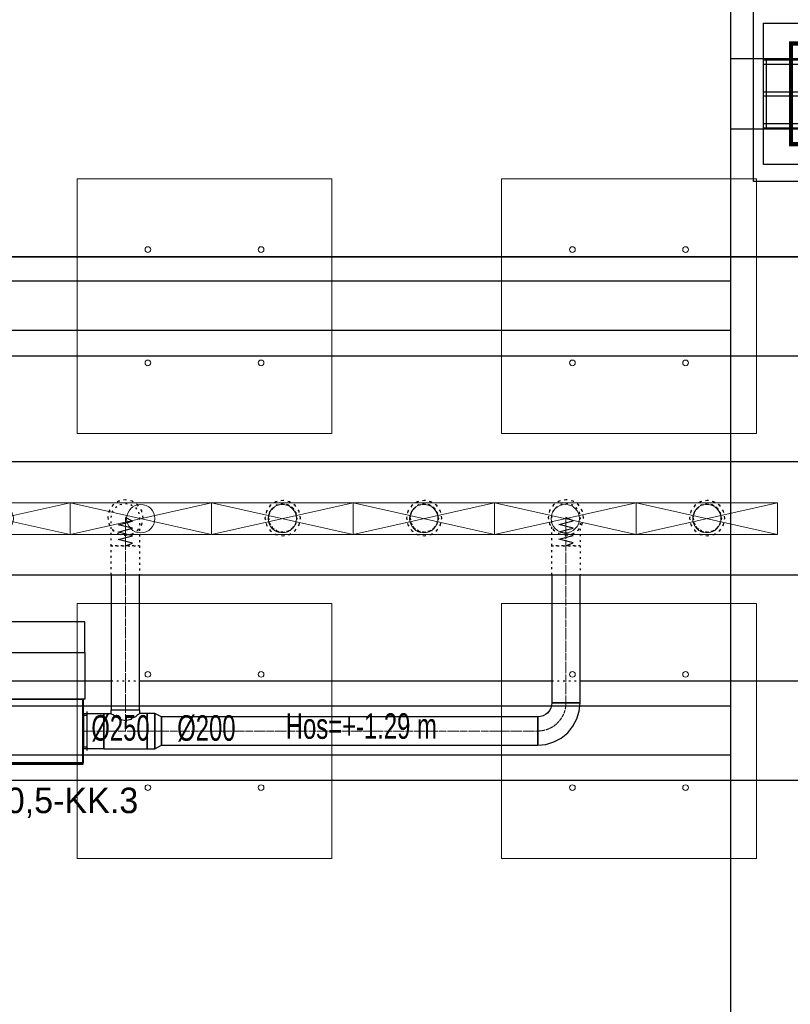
# Model space of a CAD drawing. Header units: centimetres. Extents: x -228435 to 46820, y -89367 to 152985.
# Tile 29 of 252: x -40346 to -34900, y 10570 to 17524. Entities that reach past the tile are written whole.
import ezdxf

# ---------------------------------------------------------------- set-up
doc = ezdxf.new("R2010")
doc.units = ezdxf.units.CM
doc.header["$LTSCALE"] = 50
for name, pattern in [('01-103-Went PP_poziom-0_5$0$DASHDOT', [25.4, 12.7, -6.35, 0, -6.35]), ('CADVENT_CENTERLINE', [9.9, 7.4, -1, 0.5, -1]), ('CADVENT_HIDDEN', [0.8, 0.25, -0.55]), ('Kondygnacja  -0_5$0$HIDDEN', [9.524999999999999, 6.35, -3.175]), ('Kondygnacja  -0_5$0$HIDDEN2', [4.762499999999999, 3.175, -1.5875]), ('Osie rzutów$0$DASHDOT2', [12.7, 6.35, -3.175, 0, -3.175])]:
    doc.linetypes.add(name, pattern=pattern)
for name, color, linetype in [('01-103-Went PP_poziom-0_5$0$L_Nawiew', 3, 'Continuous'), ('01-103-Went PP_poziom-0_5$0$L_oś symetrii', 7, 'Continuous'), ('bgde-nawiewEXP', 1, 'Continuous'), ('bgde-nawiewHIDDEN', 1, 'Continuous'), ('bgde-tekst', 7, 'Continuous'), ('bgde-wywiewSOL', 5, 'Continuous'), ('Kondygnacja  -0_5$0$ARCH_KONSTR_POWYŻEJ RZUTU', 8, 'Kondygnacja  -0_5$0$HIDDEN'), ('Kondygnacja  -0_5$0$ARCH_KONSTR_POWYŻEJ RZUTU_IST', 8, 'Kondygnacja  -0_5$0$HIDDEN2'), ('Kondygnacja  -0_5$0$ARCH_KONSTRUKCJA_NIEWIDOCZNA', 8, 'Continuous'), ('Kondygnacja  -0_5$0$ARCH_OKŁADZINA', 8, 'Continuous'), ('Kondygnacja  -0_5$0$ARCH_SŁUPY', 8, 'Continuous'), ('Osie rzutów$0$ARCH_INFO_OSIE_IST', 8, 'Osie rzutów$0$DASHDOT2'), ('Osie rzutów$0$ARCH_INFO_OSIE_OPISY_IST', 8, 'Continuous')]:
    doc.layers.add(name, color=color, linetype=linetype)
for name, color, linetype, lineweight in [('bgde-nawiewCEN', 7, 'Continuous', 13), ('bgde_AJ_specyfikacja', 2, 'Continuous', 30), ('bgde_nawiewnik', 11, 'Continuous', 5), ('SU Lampy kwadratowe  -05$0$ARCH_SUFITY_PODWIESZANE', 8, 'Continuous', 9)]:
    doc.layers.add(name, color=color, linetype=linetype, lineweight=lineweight)
pattern_1 = [(45, (-1133.31170794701, -3177.985811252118), (-0.6735192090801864, 0.6735192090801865), [])]

# ---------------------------------------------------------------- blocks, each defined once
blk = doc.blocks.new('Osie rzutów')
at = {"layer": 'Osie rzutów$0$ARCH_INFO_OSIE_IST', "ltscale": 10}
for p, q in [((4436.043142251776, 6199.999999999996), (15156.53930358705, 6200.000000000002)), ((4436.043142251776, 5600), (15156.53930358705, 5599.999999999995))]:
    blk.add_line(p, q, dxfattribs=at)
blk = doc.blocks.new('SU Lampy kwadratowe  -05')
at = {"layer": 'SU Lampy kwadratowe  -05$0$ARCH_SUFITY_PODWIESZANE'}
for points in [[(8120.000000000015, 6139.999999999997), (8300.000000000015, 6139.999999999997), (8300.000000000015, 5959.999999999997), (8120.000000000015, 5959.999999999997)], [(8420.000000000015, 6139.999999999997), (8600.000000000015, 6139.999999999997), (8600.000000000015, 5959.999999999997), (8420.000000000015, 5959.999999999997)], [(8120.000000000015, 5839.999999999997), (8300.000000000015, 5839.999999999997), (8300.000000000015, 5659.999999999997), (8120.000000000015, 5659.999999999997)], [(8420.000000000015, 5839.999999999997), (8600.000000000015, 5839.999999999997), (8600.000000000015, 5659.999999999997), (8420.000000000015, 5659.999999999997)]]:
    blk.add_lwpolyline(points, close=True, dxfattribs=at)
for centre in [(8170.000000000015, 6089.999999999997), (8250.000000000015, 6089.999999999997), (8470.000000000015, 6089.999999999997), (8550.000000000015, 6089.999999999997), (8170.000000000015, 6009.999999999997), (8250.000000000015, 6009.999999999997), (8470.000000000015, 6009.999999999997), (8550.000000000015, 6009.999999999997), (8170.000000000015, 5789.999999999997), (8250.000000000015, 5789.999999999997), (8470.000000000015, 5789.999999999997), (8550.000000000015, 5789.999999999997), (8170.000000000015, 5709.999999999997), (8250.000000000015, 5709.999999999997), (8470.000000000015, 5709.999999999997), (8550.000000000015, 5709.999999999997)]:
    blk.add_circle(centre, 2, dxfattribs=at)
blk = doc.blocks.new('Kondygnacja  -0_5$0$słup_kwadrat')
at = {"layer": 'Kondygnacja  -0_5$0$ARCH_SŁUPY', "lineweight": 40}
h = blk.add_hatch(dxfattribs=at)
h.set_pattern_fill('ANSI31', color=256, scale=0.3, style=0)
h.set_pattern_definition(pattern_1)
h.paths.add_polyline_path([(36, 34), (39, 34), (39, 84), (36, 84)])
h = blk.add_hatch(dxfattribs=at)
h.set_pattern_fill('ANSI31', color=256, scale=0.3, style=0)
h.set_pattern_definition(pattern_1)
h.paths.add_polyline_path([(89, 34), (92, 34), (92, 84), (89, 84)])
h = blk.add_hatch(dxfattribs=at)
h.set_pattern_fill('ANSI31', color=256, scale=0.3, style=0)
h.set_pattern_definition(pattern_1)
h.paths.add_polyline_path([(89, 80), (89, 83), (39, 83), (39, 80)])
h = blk.add_hatch(dxfattribs=at)
h.set_pattern_fill('ANSI31', color=256, scale=0.3, style=0)
h.set_pattern_definition(pattern_1)
h.paths.add_polyline_path([(89, 57.5), (89, 60.5), (39, 60.5), (39, 57.5)])
h = blk.add_hatch(dxfattribs=at)
h.set_pattern_fill('ANSI31', color=256, scale=0.3, style=0)
h.set_pattern_definition(pattern_1)
h.paths.add_polyline_path([(89, 35), (89, 38), (39, 38), (39, 35)])
at = {"layer": 'Kondygnacja  -0_5$0$ARCH_KONSTRUKCJA_NIEWIDOCZNA'}
blk.add_lwpolyline([(119, 109), (119, 9), (9, 9), (9, 109)], close=True, dxfattribs=at)
for points in [[(36, 109), (36, 84)], [(39, 109), (39, 84)], [(62.5, 109), (62.5, 83)], [(65.5, 109), (65.5, 83)], [(89, 109), (89, 84)], [(92, 109), (92, 84)], [(9, 83), (36, 83)], [(9, 80), (36, 80)], [(92, 83), (119, 83)], [(92, 80), (119, 80)], [(9, 60.5), (36, 60.5)], [(9, 57.5), (36, 57.5)], [(92, 60.5), (119, 60.5)], [(92, 57.5), (119, 57.5)], [(9, 38), (36, 38)], [(9, 35), (36, 35)], [(62.5, 35), (62.5, 9)], [(65.49402402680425, 35), (65.49402402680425, 9)], [(92, 38), (119, 38)], [(92, 35), (119, 35)], [(36, 34), (36, 9)], [(39, 34), (39, 9)], [(89, 34), (89, 9)], [(92, 34), (92, 9)]]:
    blk.add_lwpolyline(points, dxfattribs=at)
at = {"layer": 'Kondygnacja  -0_5$0$ARCH_OKŁADZINA'}
blk.add_lwpolyline([(2, 121), (126, 121), (126, -3), (2, -3)], close=True, dxfattribs=at)
at = {"layer": 'Kondygnacja  -0_5$0$ARCH_SŁUPY', "lineweight": 40}
for p, q in [((39, 60.5), (89, 60.5)), ((89, 57.5), (39, 57.5))]:
    blk.add_line(p, q, dxfattribs=at)
at = {"layer": 'Kondygnacja  -0_5$0$ARCH_SŁUPY', "lineweight": 50, "const_width": 3}
blk.add_lwpolyline([(28.5, 94.5), (99.5, 94.5), (99.5, 23.5), (28.5, 23.5)], close=True, dxfattribs=at)
at = {"layer": 'Kondygnacja  -0_5$0$ARCH_SŁUPY', "lineweight": 40}
for points in [[(36, 84), (39, 84), (39, 34), (36, 34)], [(89, 84), (92, 84), (92, 34), (89, 34)]]:
    blk.add_lwpolyline(points, close=True, dxfattribs=at)
for points in [[(89, 83), (39, 83)], [(39, 80), (89, 80)], [(89, 38), (39, 38)], [(39, 35), (89, 35)]]:
    blk.add_lwpolyline(points, dxfattribs=at)
blk = doc.blocks.new('Kondygnacja  -0_5$0$konstrukcja istniejąca -0.5')
at = {"layer": 'Kondygnacja  -0_5$0$ARCH_KONSTR_POWYŻEJ RZUTU_IST', "ltscale": 10}
for points in [[(8582.004123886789, 6224.999999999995), (8582.004123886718, 7374.999999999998)], [(8738.000000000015, 6174.999999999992), (8582.000000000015, 6174.999999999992), (8582.000000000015, 6224.999999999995), (8738.000000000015, 6224.999999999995), (8738.000000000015, 6174.999999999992)], [(8582.004123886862, 5025.000000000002), (8582.004123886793, 6174.999999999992)], [(7538.004123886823, 6067.894699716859), (8582.004123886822, 6067.894699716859)], [(8582.004123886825, 6032.894699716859), (7538.004123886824, 6032.894699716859)], [(7538.004123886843, 5767.894699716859), (8582.004123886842, 5767.894699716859)], [(8582.004123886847, 5732.894699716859), (7538.004123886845, 5732.894699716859)]]:
    blk.add_lwpolyline(points, dxfattribs=at)
at = {"layer": 'Kondygnacja  -0_5$0$ARCH_KONSTR_POWYŻEJ RZUTU_IST', "ltscale": 10, "elevation": -9.32969748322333e-10}
blk.add_lwpolyline([(8607.000000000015, 6224.999999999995), (8607.000000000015, 6174.999999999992)], dxfattribs=at)
blk = doc.blocks.new('*U509')
at = {"layer": '01-103-Went PP_poziom-0_5$0$L_oś symetrii', "linetype": '01-103-Went PP_poziom-0_5$0$DASHDOT', "lineweight": -3}
blk.add_line((0.04588248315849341, 2.273736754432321e-13, 0.0180942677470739), (1.455191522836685e-11, 2.273736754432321e-13), dxfattribs=at)
blk = doc.blocks.new('*U510')
at = {"layer": '01-103-Went PP_poziom-0_5$0$L_oś symetrii', "linetype": '01-103-Went PP_poziom-0_5$0$DASHDOT', "lineweight": -3}
blk.add_line((0.04588248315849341, 2.273736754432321e-13, 0.0180942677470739), (1.455191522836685e-11, 2.273736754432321e-13), dxfattribs=at)
blk = doc.blocks.new('A$C066D7839')
at = {"layer": 'bgde_nawiewnik'}
for p, q in [((-50, -11.14999999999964), (-50, 11.15000000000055)), ((-50, 11.15000000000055), (50, 11.15000000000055)), ((-50, -11.14999999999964), (50, 11.15000000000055)), ((50, -11.14999999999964), (-50, 11.15000000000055)), ((50, 11.15000000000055), (50, -11.14999999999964)), ((50, -11.14999999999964), (-50, -11.14999999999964))]:
    blk.add_line(p, q, dxfattribs=at)
blk.add_circle((0, 0), 10, dxfattribs=at)
blk = doc.blocks.new('*U502')
at = {"layer": '01-103-Went PP_poziom-0_5$0$L_oś symetrii', "linetype": '01-103-Went PP_poziom-0_5$0$DASHDOT', "lineweight": -3}
blk.add_line((0.04588248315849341, 2.273736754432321e-13, 0.0180942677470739), (0, 2.273736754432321e-13), dxfattribs=at)
blk = doc.blocks.new('A$C5B3E7367')
at = {"layer": '01-103-Went PP_poziom-0_5$0$L_Nawiew'}
h = blk.add_hatch(color=256, dxfattribs=at)
h.paths.add_polyline_path([(215, 704.0000000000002), (215, 674.0000000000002), (331.6564645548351, 674.0000000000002), (331.6564645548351, 612.1004365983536), (445.9332903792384, 689.0000000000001), (331.6564645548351, 765.8995634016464), (331.6564645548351, 704.0000000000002)])
h.paths.add_polyline_path([(48.32364959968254, 704), (48.32364959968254, 674.0000000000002), (215, 674.0000000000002), (215, 704)])
for p, q in [((215, 1400), (215, 1530)), ((545, 1530), (215, 1530)), ((215, 1530), (215, 1515)), ((545, 1400), (545, 1530)), ((215, 1525), (165, 1525)), ((165, 1525), (165, 1505)), ((165, 1505), (215, 1505)), ((545, 1400), (215, 1400)), ((215, 1400), (215, 1378)), ((243.75, 1451.99764427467), (268.75, 1451.99764427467)), ((256.25, 1451.99764427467), (256.25, 1400)), ((326.25, 1451.99764427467), (351.25, 1451.99764427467)), ((338.75, 1451.99764427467), (338.75, 1400)), ((408.75, 1451.99764427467), (433.75, 1451.99764427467)), ((421.25, 1451.99764427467), (421.25, 1400)), ((491.2499999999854, 1451.99764427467), (516.2499999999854, 1451.99764427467)), ((503.75, 1451.99764427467), (503.75, 1400)), ((545, 0), (545, 1400)), ((0, 1378), (215, 1378)), ((0, 0), (0, 1378)), ((215, 1378), (215, 0)), ((445.9332903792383, 689), (331.6564645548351, 765.8995634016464)), ((331.6564645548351, 704.0000000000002), (331.6564645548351, 765.8995634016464)), ((48.32364959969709, 704), (331.6564645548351, 704.0000000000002)), ((48.32364959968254, 704), (48.32364959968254, 674)), ((48.32364959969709, 674.0000000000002), (331.6564645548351, 674.0000000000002)), ((445.9332903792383, 689), (331.6564645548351, 612.1004365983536)), ((331.6564645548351, 612.1004365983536), (331.6564645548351, 674.0000000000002)), ((215, 0), (0, 0)), ((215, 0), (545, 0))]:
    blk.add_line(p, q, dxfattribs=at)
blk = doc.blocks.new('A$C53CA46B8')
at = {"layer": 'bgde-wywiewSOL'}
for p, q in [((112.9111369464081, 511.1413237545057), (-162.0888630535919, 511.1413237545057)), ((-137.0888630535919, 481.1413237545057), (-137.0888630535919, 511.1413237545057)), ((87.91113694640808, 481.1413237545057), (87.91113694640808, 511.1413237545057)), ((200.4111369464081, 481.1413237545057), (-249.5888630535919, 481.1413237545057)), ((-249.5888630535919, 481.1413237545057), (-249.5888630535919, -878.8586762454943)), ((200.4111369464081, 481.1413237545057), (200.4111369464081, -878.8586762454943)), ((200.4111369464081, -878.8586762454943), (-249.5888630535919, -878.8586762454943)), ((-137.0888630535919, -878.8586762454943), (-137.0888630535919, -908.8586762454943)), ((87.91113694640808, -878.8586762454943), (87.91113694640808, -908.8586762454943)), ((112.9111369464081, -908.8586762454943), (-162.0888630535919, -908.8586762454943))]:
    blk.add_line(p, q, dxfattribs=at)
at = {"layer": '01-103-Went PP_poziom-0_5$0$L_Nawiew'}
blk.add_blockref('A$C5B3E7367', (-794.5888630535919, -893.8586762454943), dxfattribs=at)

msp = doc.modelspace()

# ---------------------------------------------------------------- linework, layer by layer
at = {"layer": 'bgde-nawiewCEN', "linetype": 'CADVENT_CENTERLINE', "ltscale": 0.06}
for p, q in [((-39599.05399295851, 14006.90744984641), (-39599.05399295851, 14006.43337577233)), ((-39599.05399295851, 14006.43337577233), (-39599.05399295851, 14005.3074498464)), ((-39599.05399295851, 14005.3074498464), (-39599.05399295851, 14003.11485725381)), ((-39599.05399295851, 14003.11485725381), (-39599.05399295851, 13999.500042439)), ((-39599.05399295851, 13999.500042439), (-39599.05399295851, 13994.10744984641)), ((-39599.05399295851, 13994.10744984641), (-39599.05399295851, 13986.58152392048)), ((-39599.05399295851, 13986.58152392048), (-39599.05399295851, 13976.56670910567)), ((-36485.37996854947, 14008.68520694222), (-36485.37996854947, 14008.21113286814)), ((-36485.37996854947, 14008.21113286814), (-36485.37996854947, 14007.08520694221)), ((-36485.37996854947, 14007.08520694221), (-36485.37996854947, 14004.89261434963)), ((-36485.37996854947, 14004.89261434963), (-36485.37996854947, 14001.27779953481)), ((-36485.37996854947, 14001.27779953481), (-36485.37996854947, 13995.88520694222)), ((-36485.37996854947, 13995.88520694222), (-36485.37996854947, 13988.35928101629)), ((-36485.37996854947, 13988.35928101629), (-36485.37996854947, 13978.34446620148)), ((-36485.37996854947, 13978.34446620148), (-36485.37996854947, 13965.48520694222)), ((-39599.05399295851, 13976.56670910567), (-39599.05399295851, 13963.7074498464)), ((-39599.05399295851, 13963.7074498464), (-39599.05399295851, 13947.64819058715)), ((-39599.05399295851, 13947.64819058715), (-39599.05399295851, 13928.03337577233)), ((-39599.05399295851, 13928.03337577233), (-39599.05399295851, 13904.5074498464)), ((-36485.37996854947, 13965.48520694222), (-36485.37996854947, 13949.42594768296)), ((-36485.37996854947, 13949.42594768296), (-36485.37996854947, 13929.81113286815)), ((-36485.37996854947, 13929.81113286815), (-36485.37996854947, 13906.28520694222)), ((-39599.05399295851, 13904.5074498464), (-39599.05399295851, 13876.71485725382)), ((-39599.05399295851, 13876.71485725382), (-39599.05399295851, 13825.6037461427)), ((-36485.37996854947, 13906.28520694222), (-36485.37996854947, 13878.49261434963)), ((-36485.37996854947, 13878.49261434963), (-36485.37996854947, 13827.38150323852)), ((-39599.05399295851, 13825.6037461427), (-39599.05399295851, 13806.90744984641)), ((-39599.05399295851, 12649.84744993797), (-39599.05399295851, 13806.90744984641)), ((-36485.37996854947, 13827.38150323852), (-36485.37996854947, 13808.68520694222)), ((-36485.37996854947, 12699.84744993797), (-36485.37996854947, 13808.68520694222)), ((-39599.05399295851, 12649.84744993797), (-39599.05399295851, 12499.84744993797)), ((-39896.05399295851, 12499.84744993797), (-39892.05399295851, 12499.84744993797)), ((-39752.05399295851, 12499.84744993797), (-39892.05399295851, 12499.84744993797)), ((-39599.05399295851, 12499.84744993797), (-39752.05399295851, 12499.84744993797)), ((-39446.05399295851, 12499.84744993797), (-39599.05399295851, 12499.84744993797)), ((-39446.05399295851, 12499.84744993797), (-39343.05399295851, 12499.84744993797)), ((-39343.05399295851, 12499.84744993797), (-36685.37996854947, 12499.84744993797))]:
    msp.add_line(p, q, dxfattribs=at)
msp.add_arc((-36685.37996854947, 12699.84744993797), 200, 270, 0, dxfattribs=at)
at = {"layer": 'bgde-nawiewEXP', "linetype": 'Continuous'}
for points in [[(-53927.06075739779, 15850.00087184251), (-25343.41429152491, 15850.00087184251), (-25343.41429152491, 15150.00087184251), (-25162.34115600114, 15165.3727339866), (-25012.26582354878, 15210.8975883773), (-24873.9556050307, 15284.82594039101), (-24752.72568457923, 15384.31676491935), (-24653.2348600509, 15505.54668537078), (-24579.3065080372, 15643.85690388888), (-24533.7816536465, 15793.93223634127), (-24518.40954154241, 15974.99737181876), (-25218.40954150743, 15975.00437181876), (-25220.33134992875, 15930.49546175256), (-25226.02218079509, 15911.73530654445), (-25235.26358866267, 15894.4458484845), (-25247.70043140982, 15879.29151174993), (-25262.85476814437, 15866.85466900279), (-25280.14422620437, 15857.6132611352), (-25298.90438141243, 15851.92243026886), (-25343.41429152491, 15850.00087184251)], [(-53927.06075739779, 15150.00087184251), (-25343.41429152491, 15150.00087184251), (-25343.41429152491, 15850.00087184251), (-53927.06075739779, 15850.00087184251)], [(-54602.06075739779, 14403.94699775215), (-12174.81268570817, 14403.94699775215), (-12174.81268570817, 13603.94699775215), (-12164.81268570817, 13603.94699775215), (-12164.81268570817, 14403.94699775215), (-12174.81268570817, 14403.94699775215), (-12174.81268570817, 13603.94699775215)], [(-54602.06075739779, 13603.94699775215), (-12174.81268570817, 13603.94699775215)], [(-39699.05400592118, 13603.94699789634), (-39699.05399295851, 12649.84754993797), (-39499.05399295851, 12649.84754993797), (-39499.05400970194, 13603.94699789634)], [(-36585.3799792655, 13603.94699789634), (-36585.37996854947, 12699.84754993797), (-36385.37996854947, 12699.84754993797), (-36385.37998304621, 13603.94699789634)], [(-41719.43502654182, 12853.74311386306), (-39699.05400293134, 12853.74311386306)], [(-39499.0539987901, 12853.74311386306), (-36585.37996859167, 12853.74311386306)], [(-36385.37996445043, 12853.74311386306), (-32611.45400867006, 12853.74311386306)], [(-39896.05399295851, 12374.84744993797), (-39892.05399295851, 12374.84744993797), (-39892.05399295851, 12624.84744993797), (-39896.05399295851, 12624.84744993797)], [(-39752.05399295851, 12374.84744993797), (-39752.05399295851, 12624.84744993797), (-39699.05399295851, 12624.84744993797), (-39699.05399295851, 12649.84744993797), (-39499.05399295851, 12649.84744993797), (-39499.05399295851, 12624.84744993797), (-39506.66603970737, 12617.2354031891), (-39513.05856207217, 12615.33239150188), (-39528.34331483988, 12600.0476387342), (-39554.79981692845, 12588.23579758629), (-39560.78564972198, 12582.24996479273), (-39599.05399295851, 12570.85773176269), (-39637.32233619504, 12582.24996479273), (-39643.30816898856, 12588.23579758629), (-39669.76467107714, 12600.0476387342), (-39685.04942384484, 12615.33239150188), (-39691.44194620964, 12617.2354031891), (-39699.05399295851, 12624.84744993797)], [(-39752.05399295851, 12374.84744993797), (-39446.05399295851, 12374.84744993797), (-39446.05399295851, 12624.84744993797), (-39499.05399295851, 12624.84744993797)], [(-48104.2117206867, 12153.74310368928), (-21795.87829811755, 12153.74310966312)]]:
    msp.add_lwpolyline(points, dxfattribs=at)
for points in [[(-41256.05399295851, 12264.84744993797), (-39896.05399295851, 12264.84744993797), (-39896.05399295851, 12274.84744993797), (-41256.05399295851, 12274.84744993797), (-41256.05399295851, 12724.84744993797), (-39896.05399295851, 12724.84744993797), (-39896.05399295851, 12274.84744993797), (-41256.05399295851, 12274.84744993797)], [(-36685.37996854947, 12399.84744993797), (-36626.85287194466, 12405.611865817), (-36570.57493883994, 12422.68359018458), (-36518.70889864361, 12450.4065662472), (-36473.24793419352, 12487.715415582), (-36435.93908485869, 12533.17638003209), (-36408.21610879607, 12585.04242022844), (-36391.14438442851, 12641.32035333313), (-36385.37996854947, 12699.84744993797), (-36585.37996854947, 12699.84744993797), (-36587.30144050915, 12680.33841773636), (-36592.99201529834, 12661.57910670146), (-36602.23300731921, 12644.29042663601), (-36614.66929043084, 12629.13677181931), (-36629.82294524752, 12616.70048870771), (-36647.11162531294, 12607.45949668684), (-36665.87093634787, 12601.76892189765), (-36685.37996854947, 12599.84744993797), (-36685.37996854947, 12407.45949668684)], [(-39892.0538929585, 12374.84744993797), (-39892.0538929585, 12624.84744993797), (-39752.05409295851, 12624.84744993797), (-39752.05409295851, 12374.84744993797)], [(-39446.0538929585, 12374.84744993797), (-39391.21109295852, 12374.84744993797), (-39391.21109295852, 12624.84744993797), (-39446.0538929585, 12624.84744993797), (-39446.0538929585, 12384.36250837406)], [(-39391.21099295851, 12374.84744993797), (-39343.05399295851, 12399.84744993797), (-39343.05399295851, 12599.84744993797), (-39391.21099295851, 12624.84744993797), (-39391.21099295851, 12384.36250837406)], [(-39343.0538929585, 12399.84744993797), (-36685.38006854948, 12399.84744993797), (-36685.38006854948, 12599.84744993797), (-39343.0538929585, 12599.84744993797), (-39343.0538929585, 12407.45949668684)]]:
    msp.add_lwpolyline(points, close=True, dxfattribs=at)
at = {"layer": 'bgde-nawiewHIDDEN', "linetype": 'CADVENT_HIDDEN'}
for points in [[(-39724.05399295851, 14006.90744984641), (-39714.53893452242, 13959.07202080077), (-39687.44234060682, 13918.51910219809), (-39646.88942200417, 13891.42250828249), (-39599.05399295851, 13881.90744984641), (-39551.21856391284, 13891.42250828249), (-39510.66564531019, 13918.51910219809), (-39483.56905139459, 13959.07202080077), (-39474.05399295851, 14006.90744984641), (-39483.56905139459, 14054.74287889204), (-39510.66564531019, 14095.29579749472), (-39551.21856391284, 14122.39239141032), (-39599.05399295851, 14131.90744984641), (-39646.88942200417, 14122.39239141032), (-39687.44234060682, 14095.29579749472), (-39714.53893452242, 14054.74287889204)], [(-39724.05399295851, 14006.90744984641), (-39714.53893452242, 13959.07202080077), (-39687.44234060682, 13918.51910219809), (-39646.88942200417, 13891.42250828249), (-39599.05399295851, 13881.90744984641), (-39551.21856391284, 13891.42250828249), (-39510.66564531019, 13918.51910219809), (-39483.56905139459, 13959.07202080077), (-39474.05399295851, 14006.90744984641), (-39483.56905139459, 14054.74287889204), (-39510.66564531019, 14095.29579749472), (-39551.21856391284, 14122.39239141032), (-39599.05399295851, 14131.90744984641), (-39646.88942200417, 14122.39239141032), (-39687.44234060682, 14095.29579749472), (-39714.53893452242, 14054.74287889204)], [(-38612.26357417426, 14003.94699775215), (-38602.74851573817, 13956.11156870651), (-38575.65192182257, 13915.55865010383), (-38535.09900321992, 13888.46205618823), (-38487.26357417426, 13878.94699775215), (-38439.42814512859, 13888.46205618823), (-38398.87522652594, 13915.55865010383), (-38371.77863261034, 13956.11156870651), (-38362.26357417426, 14003.94699775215), (-38371.77863261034, 14051.78242679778), (-38398.87522652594, 14092.33534540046), (-38439.42814512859, 14119.43193931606), (-38487.26357417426, 14128.94699775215), (-38535.09900321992, 14119.43193931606), (-38575.65192182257, 14092.33534540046), (-38602.74851573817, 14051.78242679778)], [(-38612.26357417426, 14003.94699775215), (-38602.74851573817, 13956.11156870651), (-38575.65192182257, 13915.55865010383), (-38535.09900321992, 13888.46205618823), (-38487.26357417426, 13878.94699775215), (-38439.42814512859, 13888.46205618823), (-38398.87522652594, 13915.55865010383), (-38371.77863261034, 13956.11156870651), (-38362.26357417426, 14003.94699775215), (-38371.77863261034, 14051.78242679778), (-38398.87522652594, 14092.33534540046), (-38439.42814512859, 14119.43193931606), (-38487.26357417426, 14128.94699775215), (-38535.09900321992, 14119.43193931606), (-38575.65192182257, 14092.33534540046), (-38602.74851573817, 14051.78242679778)], [(-37612.26357417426, 14003.94699775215), (-37602.74851573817, 13956.11156870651), (-37575.65192182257, 13915.55865010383), (-37535.09900321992, 13888.46205618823), (-37487.26357417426, 13878.94699775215), (-37439.42814512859, 13888.46205618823), (-37398.87522652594, 13915.55865010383), (-37371.77863261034, 13956.11156870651), (-37362.26357417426, 14003.94699775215), (-37371.77863261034, 14051.78242679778), (-37398.87522652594, 14092.33534540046), (-37439.42814512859, 14119.43193931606), (-37487.26357417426, 14128.94699775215), (-37535.09900321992, 14119.43193931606), (-37575.65192182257, 14092.33534540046), (-37602.74851573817, 14051.78242679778)], [(-37612.26357417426, 14003.94699775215), (-37602.74851573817, 13956.11156870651), (-37575.65192182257, 13915.55865010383), (-37535.09900321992, 13888.46205618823), (-37487.26357417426, 13878.94699775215), (-37439.42814512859, 13888.46205618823), (-37398.87522652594, 13915.55865010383), (-37371.77863261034, 13956.11156870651), (-37362.26357417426, 14003.94699775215), (-37371.77863261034, 14051.78242679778), (-37398.87522652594, 14092.33534540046), (-37439.42814512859, 14119.43193931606), (-37487.26357417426, 14128.94699775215), (-37535.09900321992, 14119.43193931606), (-37575.65192182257, 14092.33534540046), (-37602.74851573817, 14051.78242679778)], [(-36610.37996854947, 14008.68520694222), (-36600.86491011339, 13960.84977789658), (-36573.76831619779, 13920.2968592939), (-36533.21539759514, 13893.20026537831), (-36485.37996854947, 13883.68520694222), (-36437.54453950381, 13893.20026537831), (-36396.99162090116, 13920.2968592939), (-36369.89502698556, 13960.84977789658), (-36360.37996854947, 14008.68520694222), (-36369.89502698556, 14056.52063598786), (-36396.99162090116, 14097.07355459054), (-36437.54453950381, 14124.17014850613), (-36485.37996854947, 14133.68520694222), (-36533.21539759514, 14124.17014850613), (-36573.76831619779, 14097.07355459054), (-36600.86491011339, 14056.52063598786)], [(-36610.37996854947, 14008.68520694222), (-36600.86491011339, 13960.84977789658), (-36573.76831619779, 13920.2968592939), (-36533.21539759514, 13893.20026537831), (-36485.37996854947, 13883.68520694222), (-36437.54453950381, 13893.20026537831), (-36396.99162090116, 13920.2968592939), (-36369.89502698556, 13960.84977789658), (-36360.37996854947, 14008.68520694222), (-36369.89502698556, 14056.52063598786), (-36396.99162090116, 14097.07355459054), (-36437.54453950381, 14124.17014850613), (-36485.37996854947, 14133.68520694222), (-36533.21539759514, 14124.17014850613), (-36573.76831619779, 14097.07355459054), (-36600.86491011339, 14056.52063598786)], [(-35612.26357417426, 14003.94699775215), (-35602.74851573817, 13956.11156870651), (-35575.65192182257, 13915.55865010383), (-35535.09900321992, 13888.46205618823), (-35487.26357417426, 13878.94699775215), (-35439.42814512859, 13888.46205618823), (-35398.87522652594, 13915.55865010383), (-35371.77863261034, 13956.11156870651), (-35362.26357417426, 14003.94699775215), (-35371.77863261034, 14051.78242679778), (-35398.87522652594, 14092.33534540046), (-35439.42814512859, 14119.43193931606), (-35487.26357417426, 14128.94699775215), (-35535.09900321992, 14119.43193931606), (-35575.65192182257, 14092.33534540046), (-35602.74851573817, 14051.78242679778)], [(-35612.26357417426, 14003.94699775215), (-35602.74851573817, 13956.11156870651), (-35575.65192182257, 13915.55865010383), (-35535.09900321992, 13888.46205618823), (-35487.26357417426, 13878.94699775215), (-35439.42814512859, 13888.46205618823), (-35398.87522652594, 13915.55865010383), (-35371.77863261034, 13956.11156870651), (-35362.26357417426, 14003.94699775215), (-35371.77863261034, 14051.78242679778), (-35398.87522652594, 14092.33534540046), (-35439.42814512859, 14119.43193931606), (-35487.26357417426, 14128.94699775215), (-35535.09900321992, 14119.43193931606), (-35575.65192182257, 14092.33534540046), (-35602.74851573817, 14051.78242679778)], [(-39699.05399295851, 13806.90744984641), (-39699.05399295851, 14006.90744984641), (-39691.44194620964, 14045.17579308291), (-39669.76467107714, 14077.61812796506), (-39637.32233619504, 14099.29540309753), (-39599.05399295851, 14106.90744984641), (-39560.78564972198, 14099.29540309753), (-39528.34331483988, 14077.61812796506), (-39506.66603970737, 14045.17579308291), (-39499.05399295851, 14006.90744984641), (-39499.05399295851, 13806.90744984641), (-39691.44194620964, 13806.90744984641)], [(-38587.26357417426, 14003.94699775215), (-38579.65152742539, 13965.67865451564), (-38557.97425229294, 13933.23631963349), (-38525.53191741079, 13911.55904450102), (-38487.26357417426, 13903.94699775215), (-38448.99523093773, 13911.55904450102), (-38416.55289605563, 13933.23631963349), (-38394.87562092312, 13965.67865451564), (-38387.26357417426, 14003.94699775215), (-38394.87562092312, 14042.21534098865), (-38416.55289605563, 14074.6576758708), (-38448.99523093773, 14096.33495100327), (-38487.26357417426, 14103.94699775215), (-38525.53191741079, 14096.33495100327), (-38557.97425229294, 14074.6576758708), (-38579.65152742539, 14042.21534098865)], [(-38587.26357417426, 14003.94699775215), (-38579.65152742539, 14042.21534098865), (-38557.97425229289, 14074.6576758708), (-38525.53191741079, 14096.33495100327), (-38487.26357417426, 14103.94699775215), (-38448.99523093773, 14096.33495100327), (-38416.55289605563, 14074.6576758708), (-38394.87562092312, 14042.21534098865), (-38387.26357417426, 14003.94699775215), (-38394.87562092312, 13965.67865451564), (-38416.55289605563, 13933.23631963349), (-38448.99523093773, 13911.55904450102), (-38487.26357417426, 13903.94699775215), (-38525.53191741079, 13911.55904450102), (-38557.97425229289, 13933.23631963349), (-38579.65152742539, 13965.67865451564)], [(-37587.26357417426, 14003.94699775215), (-37579.65152742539, 13965.67865451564), (-37557.97425229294, 13933.2363196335), (-37525.53191741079, 13911.55904450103), (-37487.26357417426, 13903.94699775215), (-37448.99523093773, 13911.55904450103), (-37416.55289605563, 13933.2363196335), (-37394.87562092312, 13965.67865451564), (-37387.26357417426, 14003.94699775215), (-37394.87562092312, 14042.21534098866), (-37416.55289605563, 14074.65767587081), (-37448.99523093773, 14096.33495100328), (-37487.26357417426, 14103.94699775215), (-37525.53191741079, 14096.33495100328), (-37557.97425229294, 14074.65767587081), (-37579.65152742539, 14042.21534098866)], [(-37587.26357417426, 14003.94699775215), (-37579.65152742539, 14042.21534098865), (-37557.97425229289, 14074.6576758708), (-37525.53191741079, 14096.33495100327), (-37487.26357417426, 14103.94699775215), (-37448.99523093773, 14096.33495100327), (-37416.55289605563, 14074.6576758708), (-37394.87562092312, 14042.21534098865), (-37387.26357417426, 14003.94699775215), (-37394.87562092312, 13965.67865451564), (-37416.55289605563, 13933.23631963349), (-37448.99523093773, 13911.55904450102), (-37487.26357417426, 13903.94699775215), (-37525.53191741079, 13911.55904450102), (-37557.97425229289, 13933.23631963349), (-37579.65152742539, 13965.67865451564)], [(-36585.37996854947, 14007.08520694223), (-36585.37996854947, 14008.68520694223), (-36577.76792180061, 14046.95355017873), (-36556.0906466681, 14079.39588506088), (-36523.648311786, 14101.07316019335), (-36485.37996854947, 14108.68520694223), (-36447.11162531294, 14101.07316019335), (-36414.66929043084, 14079.39588506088), (-36392.99201529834, 14046.95355017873), (-36385.37996854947, 14008.68520694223), (-36385.37996854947, 13808.68520694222), (-36585.37996854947, 13808.68520694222), (-36585.37996854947, 14004.89261434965)], [(-35587.26357417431, 14003.94699775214), (-35579.65152742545, 13965.67865451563), (-35557.97425229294, 13933.23631963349), (-35525.53191741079, 13911.55904450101), (-35487.26357417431, 13903.94699775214), (-35448.99523093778, 13911.55904450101), (-35416.55289605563, 13933.23631963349), (-35394.87562092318, 13965.67865451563), (-35387.26357417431, 14003.94699775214), (-35394.87562092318, 14042.21534098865), (-35416.55289605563, 14074.65767587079), (-35448.99523093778, 14096.33495100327), (-35487.26357417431, 14103.94699775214), (-35525.53191741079, 14096.33495100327), (-35557.97425229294, 14074.65767587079), (-35579.65152742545, 14042.21534098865)], [(-35587.26357417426, 14003.94699775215), (-35579.65152742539, 14042.21534098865), (-35557.97425229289, 14074.6576758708), (-35525.53191741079, 14096.33495100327), (-35487.26357417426, 14103.94699775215), (-35448.99523093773, 14096.33495100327), (-35416.55289605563, 14074.6576758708), (-35394.87562092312, 14042.21534098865), (-35387.26357417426, 14003.94699775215), (-35394.87562092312, 13965.67865451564), (-35416.55289605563, 13933.23631963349), (-35448.99523093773, 13911.55904450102), (-35487.26357417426, 13903.94699775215), (-35525.53191741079, 13911.55904450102), (-35557.97425229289, 13933.23631963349), (-35579.65152742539, 13965.67865451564)]]:
    msp.add_lwpolyline(points, close=True, dxfattribs=at)
at = {"layer": 'bgde-nawiewHIDDEN'}
for points in [[(-39599.05399295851, 13806.90744984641), (-39549.05399295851, 13827.00333380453), (-39649.05399295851, 13853.09925117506), (-39549.05399295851, 13879.13109590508), (-39649.05399295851, 13905.39274751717), (-39549.05399295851, 13931.4639677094), (-39649.05399295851, 13956.88428326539), (-39549.05399295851, 13981.90744984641), (-39599.05399295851, 14006.90744984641)], [(-38487.26357417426, 14003.94699775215), (-38487.26357417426, 14003.94699775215)], [(-37487.26357417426, 14003.94699775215), (-37487.26357417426, 14003.94699775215)], [(-36485.37996854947, 13808.68520694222), (-36435.37996854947, 13828.78109090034), (-36535.37996854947, 13854.87700827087), (-36435.37996854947, 13880.9088530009), (-36535.37996854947, 13907.17050461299), (-36435.37996854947, 13933.24172480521), (-36535.37996854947, 13958.66204036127), (-36435.37996854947, 13983.68520694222), (-36485.37996854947, 14008.68520694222)], [(-35487.26357417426, 14003.94699775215), (-35487.26357417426, 14003.94699775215)]]:
    msp.add_lwpolyline(points, dxfattribs=at)
at = {"layer": 'bgde-nawiewHIDDEN', "linetype": 'CADVENT_HIDDEN'}
for points in [[(-39699.05400592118, 13603.94699789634), (-39699.05399295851, 13806.9073498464), (-39499.05399295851, 13806.9073498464), (-39499.05400970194, 13603.94699789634)], [(-36585.3799792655, 13603.94699789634), (-36585.37996854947, 13808.68510694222), (-36385.37996854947, 13808.68510694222), (-36385.37998304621, 13603.94699789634)], [(-39699.05400293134, 12853.74311386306), (-39499.0539987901, 12853.74311386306)], [(-36585.37996859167, 12853.74311386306), (-36385.37996445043, 12853.74311386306)], [(-39896.05399295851, 12374.84744993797), (-39896.05399295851, 12624.84744993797)]]:
    msp.add_lwpolyline(points, dxfattribs=at)

# ---------------------------------------------------------------- block references
at = {"layer": '01-103-Went PP_poziom-0_5$0$L_Nawiew', "xscale": 10, "yscale": 10, "zscale": 10}
for p in [(-40490.04039765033, 14000.00000017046, 1978.087887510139), (-39490.04039765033, 14000.00000017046, 1978.087887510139), (-38490.04039765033, 14000.00000017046, 1978.087887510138), (-37490.04039765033, 14000.00000017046, 1978.087887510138), (-36490.04039765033, 14000.00000017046, 1978.087887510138), (-35490.04039765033, 14000.00000017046, 1978.087887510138)]:
    msp.add_blockref('A$C066D7839', p, dxfattribs=at)
at = {"layer": '01-103-Went PP_poziom-0_5$0$L_Nawiew', "extrusion": (0, -1, 2.220446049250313e-16)}
for name, p in [('*U502', (-40329.42477555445, 80.1368672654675, -14003.96509201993)), ('*U509', (-38540.03773470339, 80.1368672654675, -14003.96509201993)), ('*U502', (-38329.42477555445, 80.1368672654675, -14003.96509201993)), ('*U510', (-37540.05623277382, 80.1368672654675, -14003.96509201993)), ('*U509', (-37540.03773470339, 80.1368672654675, -14003.96509201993)), ('*U502', (-37329.42477555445, 80.1368672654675, -14003.96509201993)), ('*U509', (-35540.03773470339, 80.1368672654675, -14003.96509201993)), ('*U502', (-35329.42477555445, 80.1368672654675, -14003.96509201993))]:
    msp.add_blockref(name, p, dxfattribs=at)
at = {"layer": '01-103-Went PP_poziom-0_5$0$L_Nawiew', "xscale": -1, "rotation": 90}
msp.add_blockref('A$C53CA46B8', (-40778.65023005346, 12475.79925051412, 607.0045312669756), dxfattribs=at)
at = {"layer": 'Kondygnacja  -0_5$0$ARCH_KONSTR_POWYŻEJ RZUTU', "xscale": 10, "yscale": 10, "zscale": 10}
msp.add_blockref('Kondygnacja  -0_5$0$konstrukcja istniejąca -0.5', (-121140.0000000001, -44999.99999999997), dxfattribs=at)
at = {"layer": 'Kondygnacja  -0_5$0$ARCH_SŁUPY', "xscale": 10, "yscale": 10, "zscale": 10}
msp.add_blockref('Kondygnacja  -0_5$0$słup_kwadrat', (-35179.99999999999, 16410.00000000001), dxfattribs=at)
at = {"layer": 'Osie rzutów$0$ARCH_INFO_OSIE_OPISY_IST', "xscale": 10, "yscale": 10, "zscale": 10}
msp.add_blockref('Osie rzutów', (-121140.0000000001, -44999.99999999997), dxfattribs=at)
at = {"layer": 'SU Lampy kwadratowe  -05$0$ARCH_SUFITY_PODWIESZANE', "xscale": 10, "yscale": 10, "zscale": 10}
msp.add_blockref('SU Lampy kwadratowe  -05', (-121140.0000000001, -44999.99999999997), dxfattribs=at)

# ---------------------------------------------------------------- texts
at = {"layer": 'bgde-tekst', "width": 0.7}
for s, p in [('%%c250', (-39839.6904135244, 12432.02199832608, 630)), ('%%c200', (-39232.57216962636, 12431.30308788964, 1920)), ('Hos=+-1.29 m ', (-38465.49737080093, 12444.96714367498, 1920))]:
    msp.add_text(s, height=180, dxfattribs=at).set_placement(p)
at = {"layer": 'bgde_AJ_specyfikacja', "insert": (-41032.8254292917, 12100.01711525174, 1920), "char_height": 180, "width": 1750.96649035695, "attachment_point": 1}
msp.add_mtext('ciąg -0,5-KK.3', dxfattribs=at)

doc.saveas('drawing.dxf')
